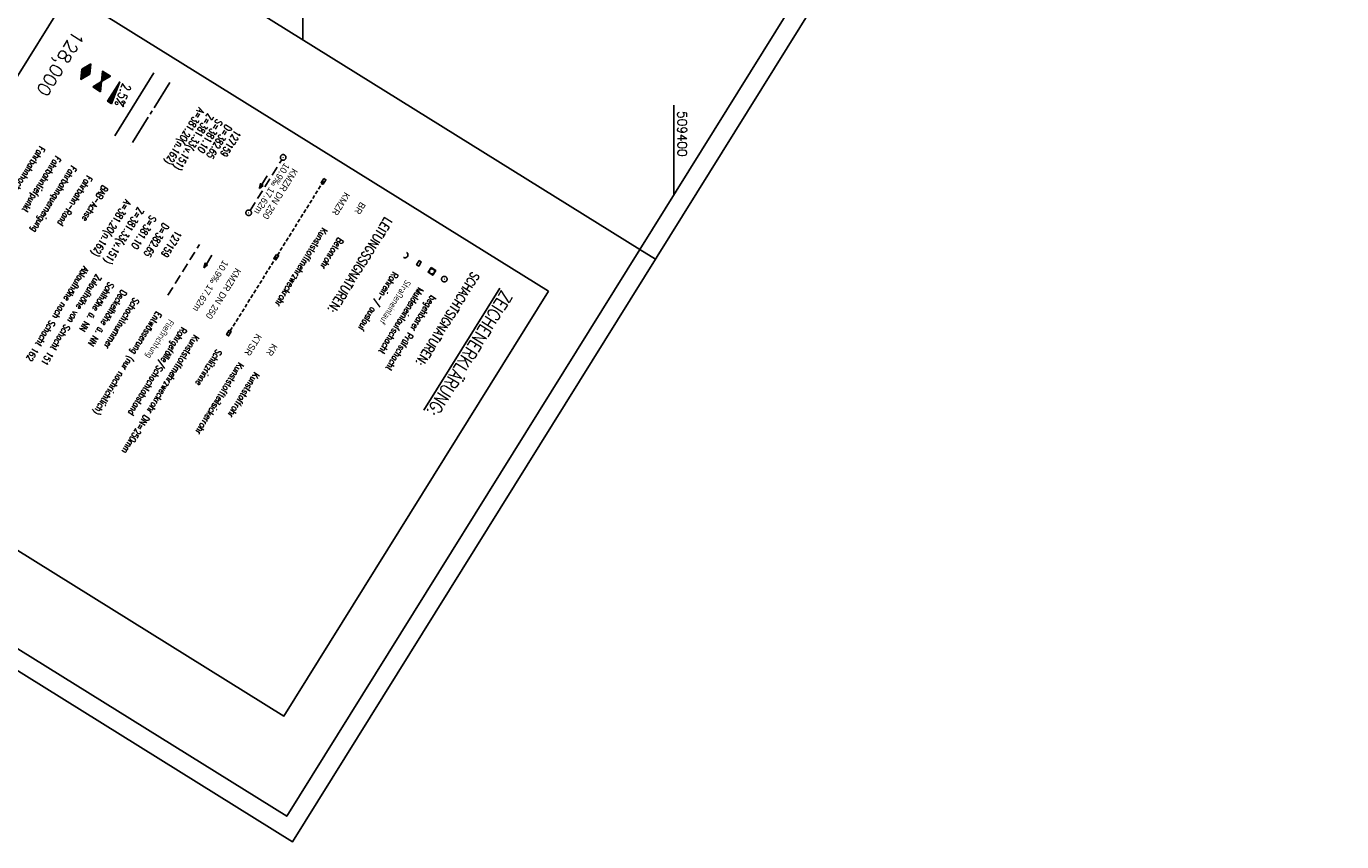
# Model space of a CAD drawing. Extents: x 509045 to 509897, y 493347 to 494467.
# Tile 2 of 9: x 509225 to 509580, y 493347 to 493566. Entities that reach past the tile are written whole.
import ezdxf
from ezdxf.enums import TextEntityAlignment as Align

# ---------------------------------------------------------------- set-up
doc = ezdxf.new("R2010")
doc.units = 0
doc.header["$LTSCALE"] = 10
doc.header["$MEASUREMENT"] = 0
for name, pattern in [('ACHSE', [5.5, 4, -0.5, 0.5, -0.5]), ('LT00', [0]), ('LT17', [0.15, 0.1, -0.05]), ('STRICHLINIE2', [0.375, 0.25, -0.125])]:
    doc.linetypes.add(name, pattern=pattern)
doc.layers.get('0').update_dxf_attribs({"linetype": 'LT00'})
for name, color, linetype in [('--HALTUNG', 7, 'STRICHLINIE2'), ('--HALTUNGSBESCHRIFT', 140, 'Continuous'), ('--SCHACHTBESCHRIFT', 5, 'Continuous'), ('--ZEICHENERKLÄR', 7, 'Continuous'), ('-BESCH-nachrichtlich', 81, 'STRICHLINIE2'), ('-Halt-Pfeil', 4, 'LT00'), ('025', 7, 'Continuous'), ('035', 250, 'Continuous'), ('A-TEXT-KILOMETER', 30, 'LT17'), ('AX-020', 250, 'ACHSE'), ('HTP_WEST', 11, 'LT00'), ('QUER_OST', 11, 'LT00'), ('RAHMEN', 250, 'Continuous'), ('SCHLITZRINNE-KATASTER', 182, 'LT17'), ('V_AFBR_BAB', 250, 'LT00'), ('V_KA_MULD', 182, 'LT00'), ('V_KA_PRUF', 182, 'LT00'), ('V_RASTER', 250, 'LT00'), ('V_SINKK', 182, 'LT00'), ('V_UK_DURCH', 182, 'LT00')]:
    doc.layers.add(name, color=color, linetype=linetype)
doc.styles.add('Haltungsbeschriftung', font='ARIAL.TTF', dxfattribs={"width": 0.75})
doc.styles.add('Kilometrierung', font='romans.shx')
doc.styles.add('ROMANS', font='romans.shx', dxfattribs={"width": 0.8})
doc.styles.add('schachtbeschriftung', font='romans.shx', dxfattribs={"height": 2})
doc.styles.get("Standard").update_dxf_attribs({"font": 'romans.shx', "width": 0.8})

# ---------------------------------------------------------------- blocks, each defined once
blk = doc.blocks.new('SYMB0071')
at = {"color": 0, "linetype": 'ByBlock'}
for p, q in [((-0.5, 0), (0, 0.25)), ((0, -0.25), (-0.5, 0)), ((-0.5, 0), (-0.5, 0)), ((-0.48, -0.01), (-0.48, 0.01)), ((-0.46, -0.02), (-0.46, 0.02)), ((-0.44, -0.03), (-0.44, 0.03)), ((-0.42, -0.04), (-0.42, 0.04)), ((-0.4, -0.05), (-0.4, 0.05)), ((-0.38, -0.06), (-0.38, 0.06)), ((-0.36, -0.07), (-0.36, 0.07)), ((-0.34, -0.08), (-0.34, 0.08)), ((-0.32, -0.09), (-0.32, 0.09)), ((-0.3, -0.1), (-0.3, 0.1)), ((-0.28, -0.11), (-0.28, 0.11)), ((-0.26, -0.12), (-0.26, 0.12)), ((-0.24, -0.13), (-0.24, 0.13)), ((-0.22, -0.14), (-0.22, 0.14)), ((-0.2, -0.15), (-0.2, 0.15)), ((-0.18, -0.16), (-0.18, 0.16)), ((-0.16, -0.17), (-0.16, 0.17)), ((-0.14, -0.18), (-0.14, 0.18)), ((-0.12, -0.19), (-0.12, 0.19)), ((-0.1, -0.2), (-0.1, 0.2)), ((-0.08, -0.21), (-0.08, 0.21)), ((-0.06, -0.22), (-0.06, 0.22)), ((-0.04, -0.23), (-0.04, 0.23)), ((-0.02, -0.24), (-0.02, 0.24)), ((0, 0.25), (0.5, 0)), ((0, -0.25), (0, 0.25)), ((0.5, 0), (0, -0.25)), ((0.02, -0.24), (0.02, 0.24)), ((0.04, -0.23), (0.04, 0.23)), ((0.06, -0.22), (0.06, 0.22)), ((0.08, -0.21), (0.08, 0.21)), ((0.1, -0.2), (0.1, 0.2)), ((0.12, -0.19), (0.12, 0.19)), ((0.14, -0.18), (0.14, 0.18)), ((0.16, -0.17), (0.16, 0.17)), ((0.18, -0.16), (0.18, 0.16)), ((0.2, -0.15), (0.2, 0.15)), ((0.22, -0.14), (0.22, 0.14)), ((0.24, -0.13), (0.24, 0.13)), ((0.26, -0.12), (0.26, 0.12)), ((0.28, -0.11), (0.28, 0.11)), ((0.3, -0.1), (0.3, 0.1)), ((0.32, -0.09), (0.32, 0.09)), ((0.34, -0.08), (0.34, 0.08)), ((0.36, -0.07), (0.36, 0.07)), ((0.38, -0.06), (0.38, 0.06)), ((0.4, -0.05), (0.4, 0.05)), ((0.42, -0.04), (0.42, 0.04)), ((0.44, -0.03), (0.44, 0.03)), ((0.46, -0.02), (0.46, 0.02)), ((0.48, -0.01), (0.48, 0.01))]:
    blk.add_line(p, q, dxfattribs=at)
blk = doc.blocks.new('SYMB0072')
at = {"color": 0, "linetype": 'ByBlock'}
for p, q in [((-0.5, -0.25), (-0.5, 0.25)), ((-0.5, 0.25), (0, 0)), ((-0.5, -0.25), (-0.5, 0.25)), ((0, 0), (-0.5, -0.25)), ((-0.48, -0.24), (-0.48, 0.24)), ((-0.46, -0.23), (-0.46, 0.23)), ((-0.44, -0.22), (-0.44, 0.22)), ((-0.42, -0.21), (-0.42, 0.21)), ((-0.4, -0.2), (-0.4, 0.2)), ((-0.38, -0.19), (-0.38, 0.19)), ((-0.36, -0.18), (-0.36, 0.18)), ((-0.34, -0.17), (-0.34, 0.17)), ((-0.32, -0.16), (-0.32, 0.16)), ((-0.3, -0.15), (-0.3, 0.15)), ((-0.28, -0.14), (-0.28, 0.14)), ((-0.26, -0.13), (-0.26, 0.13)), ((-0.24, -0.12), (-0.24, 0.12)), ((-0.22, -0.11), (-0.22, 0.11)), ((-0.2, -0.1), (-0.2, 0.1)), ((-0.18, -0.09), (-0.18, 0.09)), ((-0.16, -0.08), (-0.16, 0.08)), ((-0.14, -0.07), (-0.14, 0.07)), ((-0.12, -0.06), (-0.12, 0.06)), ((-0.1, -0.05), (-0.1, 0.05)), ((-0.08, -0.04), (-0.08, 0.04)), ((-0.06, -0.03), (-0.06, 0.03)), ((-0.04, -0.02), (-0.04, 0.02)), ((-0.02, -0.01), (-0.02, 0.01)), ((0.02, -0.01), (0.02, 0.01)), ((0.04, -0.02), (0.04, 0.02)), ((0.06, -0.03), (0.06, 0.03)), ((0.08, -0.04), (0.08, 0.04)), ((0.1, -0.05), (0.1, 0.05)), ((0.12, -0.06), (0.12, 0.06)), ((0.14, -0.07), (0.14, 0.07)), ((0.16, -0.08), (0.16, 0.08)), ((0.18, -0.09), (0.18, 0.09)), ((0.2, -0.1), (0.2, 0.1)), ((0.22, -0.11), (0.22, 0.11)), ((0.24, -0.12), (0.24, 0.12)), ((0.26, -0.13), (0.26, 0.13)), ((0.28, -0.14), (0.28, 0.14)), ((0.3, -0.15), (0.3, 0.15)), ((0.32, -0.16), (0.32, 0.16)), ((0.34, -0.17), (0.34, 0.17)), ((0.36, -0.18), (0.36, 0.18)), ((0.38, -0.19), (0.38, 0.19)), ((0.4, -0.2), (0.4, 0.2)), ((0.42, -0.21), (0.42, 0.21)), ((0.44, -0.22), (0.44, 0.22)), ((0.46, -0.23), (0.46, 0.23)), ((0.48, -0.24), (0.48, 0.24)), ((0.5, -0.25), (0.5, 0.25))]:
    blk.add_line(p, q, dxfattribs=at)
blk.add_lwpolyline([(0, 0), (0.5, 0.25), (0.5, -0.25), (0, 0)], dxfattribs=at)
blk = doc.blocks.new('SYMB1107')
at = {"color": 0, "linetype": 'ByBlock'}
for points in [[(-0.2, 0), (-0.196157, 0.039018), (-0.184776, 0.076537), (-0.166294, 0.111114), (-0.141421, 0.141421), (-0.111114, 0.166294), (-0.076537, 0.184776), (-0.039018, 0.196157), (0, 0.2)], [(0, 0.2), (0.039018, 0.196157), (0.076537, 0.184776), (0.111114, 0.166294), (0.141421, 0.141421), (0.166294, 0.111114), (0.184776, 0.076537), (0.196157, 0.039018), (0.2, 0)]]:
    blk.add_lwpolyline(points, dxfattribs=at)
blk = doc.blocks.new('SYMB0003')
at = {"color": 0, "linetype": 'ByBlock'}
for p, q in [((-0.015712, 0), (0.010166, 0.012015)), ((0, -0.021257), (-0.015712, 0)), ((0.010166, 0.012015), (0, -0.021257))]:
    blk.add_line(p, q, dxfattribs=at)
for points in [[(-0.031395, 0.499013), (-0.093691, 0.491144), (-0.154509, 0.475528), (-0.21289, 0.452414), (-0.267913, 0.422164), (-0.318712, 0.385257), (-0.364484, 0.342274), (-0.404509, 0.293893), (-0.438154, 0.240877), (-0.464888, 0.184062), (-0.484292, 0.124345), (-0.496058, 0.062667), (-0.5, 0)], [(-0.5, 0), (-0.496058, -0.062667), (-0.484292, -0.124345), (-0.464888, -0.184062), (-0.438154, -0.240877), (-0.404509, -0.293893), (-0.364485, -0.342274), (-0.318712, -0.385257), (-0.267914, -0.422164), (-0.21289, -0.452414), (-0.154509, -0.475529), (-0.093691, -0.491144), (-0.031395, -0.499014), (0.031395, -0.499014)], [(0.5, 0), (0.496057, 0.062667), (0.484292, 0.124345), (0.464888, 0.184062), (0.438153, 0.240877), (0.404509, 0.293893), (0.364484, 0.342274), (0.318712, 0.385257), (0.267913, 0.422164), (0.21289, 0.452414), (0.154509, 0.475528), (0.093691, 0.491144), (0.031395, 0.499013), (-0.031395, 0.499013)], [(0.031395, -0.499014), (0.093691, -0.491144), (0.154509, -0.475529), (0.21289, -0.452414), (0.267914, -0.422164), (0.318712, -0.385257), (0.364485, -0.342274), (0.404509, -0.293893), (0.438154, -0.240877), (0.464889, -0.184062), (0.484292, -0.124345), (0.496058, -0.062667), (0.5, 0)]]:
    blk.add_lwpolyline(points, dxfattribs=at)
blk = doc.blocks.new('SYMB1210')
at = {"color": 0, "linetype": 'ByBlock'}
blk.add_line((0.018815, -0.179014), (0.055623, -0.17119), dxfattribs=at)
for points in [[(-0.2, -0.2), (-0.2, 0.2), (0.2, 0.2), (0.2, -0.2), (-0.2, -0.2)], [(0.018815, 0.179014), (-0.018815, 0.179014), (-0.055623, 0.17119), (-0.09, 0.155885), (-0.120444, 0.133766), (-0.145623, 0.105801), (-0.164438, 0.073213), (-0.176067, 0.037424), (-0.18, 0)], [(-0.18, 0), (-0.176067, -0.037424), (-0.164438, -0.073213), (-0.145623, -0.105801), (-0.120444, -0.133766), (-0.09, -0.155885), (-0.055623, -0.17119), (-0.018815, -0.179014), (0.018815, -0.179014)], [(0.18, 0), (0.176067, 0.037424), (0.164438, 0.073213), (0.145623, 0.105801), (0.120444, 0.133766), (0.09, 0.155885), (0.055623, 0.17119), (0.018815, 0.179014)], [(0.055623, -0.17119), (0.09, -0.155885), (0.120444, -0.133766), (0.145623, -0.105801), (0.164438, -0.073213), (0.176067, -0.037424), (0.18, 0)]]:
    blk.add_lwpolyline(points, dxfattribs=at)
blk = doc.blocks.new('SYMB0652')
at = {"color": 0, "linetype": 'ByBlock'}
blk.add_lwpolyline([(-0.15, -0.075), (0.15, -0.075), (0.15, 0.075), (-0.15, 0.075), (-0.15, -0.075)], dxfattribs=at)
blk = doc.blocks.new('SYMB0070')
at = {"color": 0, "linetype": 'ByBlock'}
for p, q in [((-0.5, 0), (0.2, 0)), ((0.5, 0), (0.2, 0.1)), ((0.2, 0.1), (0.2, 0)), ((0.468, 0), (0.21, 0.086)), ((0.21, 0.086), (0.21, -0.086)), ((0.21, -0.086), (0.468, 0)), ((0.22, -0.072), (0.437, 0)), ((0.23, -0.058), (0.405, 0)), ((0.24, -0.045), (0.374, 0)), ((0.342, 0), (0.25, 0.031)), ((0.25, 0.031), (0.25, -0.031)), ((0.25, -0.031), (0.342, 0)), ((0.26, -0.017), (0.31, 0)), ((0.27, -0.003), (0.279, 0))]:
    blk.add_line(p, q, dxfattribs=at)
for points in [[(0.2, 0), (0.2, -0.1), (0.5, 0)], [(0.437, 0), (0.22, 0.072), (0.22, -0.072)], [(0.405, 0), (0.23, 0.058), (0.23, -0.058)], [(0.374, 0), (0.24, 0.045), (0.24, -0.045)], [(0.31, 0), (0.26, 0.017), (0.26, -0.017)], [(0.279, 0), (0.27, 0.003), (0.27, -0.003)]]:
    blk.add_lwpolyline(points, dxfattribs=at)

msp = doc.modelspace()

# ---------------------------------------------------------------- linework, layer by layer
at = {"layer": '--HALTUNG'}
msp.add_line((509285.78, 493516.84), (509294.28, 493530.51), dxfattribs=at)
at = {"layer": '-BESCH-nachrichtlich'}
msp.add_line((509263.61, 493493.95), (509272.12, 493507.62), dxfattribs=at)
at = {"layer": '025'}
msp.add_lwpolyline([(509366.23, 493495.09), (509294.88, 493380.48), (509165.67, 493460.92), (509237.02, 493575.52)], close=True, dxfattribs=at)
at = {"layer": 'AX-020', "ltscale": 0.2}
msp.add_line((509264.1, 493551.3), (509253.53, 493534.32), dxfattribs=at)
at = {"layer": 'QUER_OST'}
for p, q in [((509250.19, 493550.32), (509249.98, 493550.45)), ((509250.24, 493550.45), (509250.05, 493550.56)), ((509250.12, 493550.68), (509250.28, 493550.58)), ((509250.19, 493550.79), (509250.33, 493550.7)), ((509250.38, 493550.83), (509250.26, 493550.9)), ((509250.43, 493550.95), (509250.33, 493551.01)), ((509250.4, 493551.13), (509250.47, 493551.08)), ((509250.47, 493551.24), (509250.52, 493551.2)), ((509250.62, 493551.45), (509250.61, 493551.46)), ((509248.72, 493546.42), (509247.82, 493546.98)), ((509247.89, 493547.1), (509248.77, 493546.55)), ((509247.96, 493547.21), (509248.82, 493546.67)), ((509248.87, 493546.8), (509248.03, 493547.32)), ((509248.91, 493546.93), (509248.1, 493547.43)), ((509248.17, 493547.55), (509248.96, 493547.05)), ((509248.24, 493547.66), (509249.01, 493547.18)), ((509249.06, 493547.31), (509248.31, 493547.77)), ((509249.1, 493547.43), (509248.38, 493547.88)), ((509248.45, 493547.99), (509249.15, 493547.56)), ((509248.52, 493548.1), (509249.2, 493547.68)), ((509249.24, 493547.81), (509248.59, 493548.22)), ((509249.29, 493547.93), (509248.66, 493548.33)), ((509248.73, 493548.44), (509249.34, 493548.06)), ((509248.8, 493548.55), (509249.39, 493548.18)), ((509249.43, 493548.31), (509248.87, 493548.66)), ((509249.48, 493548.44), (509248.94, 493548.77)), ((509249.01, 493548.89), (509249.53, 493548.56)), ((509249.08, 493549), (509249.58, 493548.69)), ((509249.62, 493548.81), (509249.15, 493549.11)), ((509249.67, 493548.94), (509249.21, 493549.22)), ((509249.29, 493549.34), (509249.72, 493549.07)), ((509249.35, 493549.45), (509249.76, 493549.19)), ((509249.81, 493549.32), (509249.42, 493549.56)), ((509249.86, 493549.44), (509249.49, 493549.67)), ((509249.56, 493549.78), (509249.91, 493549.57)), ((509249.63, 493549.89), (509249.95, 493549.69)), ((509250, 493549.82), (509249.7, 493550.01)), ((509250.05, 493549.95), (509249.77, 493550.12)), ((509249.84, 493550.23), (509250.1, 493550.07)), ((509249.91, 493550.34), (509250.14, 493550.2)), ((509247.4, 493546.31), (509248.44, 493545.67)), ((509248.49, 493545.8), (509247.47, 493546.43)), ((509248.54, 493545.92), (509247.54, 493546.54)), ((509247.61, 493546.65), (509248.58, 493546.05)), ((509247.68, 493546.76), (509248.63, 493546.17)), ((509248.68, 493546.3), (509247.75, 493546.87))]:
    msp.add_line(p, q, dxfattribs=at)
msp.add_lwpolyline([(509248.42, 493545.63), (509247.38, 493546.28), (509250.63, 493551.5), (509248.42, 493545.63)], dxfattribs=at)
at = {"layer": 'RAHMEN'}
msp.add_line((509395.01, 493503.67), (509390.77, 493506.31), dxfattribs=at)
for points in [[(509644.95, 494467.12), (509045.11, 493503.58), (509297.24, 493346.62), (509897.09, 494310.16), (509644.95, 494467.12)], [(509635.99, 494443.26), (509147.12, 493657.99), (509390.77, 493506.31), (509879.63, 494291.58), (509635.99, 494443.26)]]:
    msp.add_lwpolyline(points, dxfattribs=at)
at = {"layer": 'RAHMEN', "flags": 128}
msp.add_lwpolyline([(509147.12, 493657.99), (509051.99, 493505.18), (509295.64, 493353.5), (509390.77, 493506.31)], dxfattribs=at)
at = {"layer": 'SCHLITZRINNE-KATASTER'}
msp.add_line((509305.54, 493524.71), (509280.06, 493483.77), dxfattribs=at)
at = {"layer": 'V_AFBR_BAB'}
msp.add_line((509259.86, 493553.94), (509249.29, 493536.97), dxfattribs=at)
at = {"layer": 'V_RASTER'}
for p, q in [((509300, 493562.82), (509300, 493579.46)), ((509400, 493545.26), (509400, 493521.14))]:
    msp.add_line(p, q, dxfattribs=at)

# ---------------------------------------------------------------- block references
at = {"layer": '-Halt-Pfeil', "xscale": 4.000000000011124, "yscale": 4.000000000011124, "zscale": 4, "rotation": 238.0959203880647}
for p in [(509289.33, 493524.49), (509274.4, 493503.06)]:
    msp.add_blockref('SYMB0070', p, dxfattribs=at)
at = {"layer": 'HTP_WEST', "yscale": 4.999999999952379, "zscale": 5}
for name, p, xscale, rotation in [('SYMB0071', (509241.49, 493554.24), 4.999999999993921, 238.1002319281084), ('SYMB0072', (509245.73, 493551.6), 4.999999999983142, 58.09592038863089)]:
    msp.add_blockref(name, p, dxfattribs=dict(at, xscale=xscale, rotation=rotation))
at = {"layer": 'V_KA_MULD', "xscale": 3.80000000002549, "yscale": 3.8000000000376, "zscale": 3.8, "rotation": 238.0959203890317}
msp.add_blockref('SYMB1210', (509334.77, 493500.4), dxfattribs=at)
at = {"layer": 'V_KA_PRUF', "xscale": 1.500000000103, "yscale": 1.500000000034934, "zscale": 1.5, "rotation": 238.0959203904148}
for p in [(509294.68, 493531.15), (509285.38, 493516.21), (509338.11, 493498.32)]:
    msp.add_blockref('SYMB0003', p, dxfattribs=at)
at = {"layer": 'V_SINKK', "xscale": 4.500000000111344, "yscale": 4.499999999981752, "zscale": 4.5, "rotation": 238.095920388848}
for p in [(509305.54, 493524.71), (509292.8, 493504.24), (509331.27, 493502.58), (509280.06, 493483.77)]:
    msp.add_blockref('SYMB0652', p, dxfattribs=at)
at = {"layer": 'V_UK_DURCH', "xscale": 4.000000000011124, "yscale": 4.000000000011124, "zscale": 4, "rotation": 238.0959203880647}
msp.add_blockref('SYMB1107', (509327.52, 493504.86), dxfattribs=at)

# ---------------------------------------------------------------- texts
at = {"layer": '--HALTUNGSBESCHRIFT', "style": 'Haltungsbeschriftung', "width": 0.95}
for s, p in [('10.9‰ 17.62m', (509290.89, 493523.16)), ('KMZR DN 250', (509293.08, 493521.79))]:
    msp.add_text(s, height=1.8, rotation=238.0959, dxfattribs=at).set_placement(p, align=Align.CENTER)
for s, p in [('KMZR', (509311.27, 493521.94)), ('BR', (509315.51, 493519.3)), ('10.9‰ 17.62m', (509278.51, 493503.57)), ('KMZR DN 250', (509281.91, 493501.46)), ('KTSR', (509287.49, 493483.76)), ('KR', (509291.74, 493481.11))]:
    msp.add_text(s, height=1.8, rotation=238.0959, dxfattribs=at).set_placement(p)
at = {"layer": '--SCHACHTBESCHRIFT', "style": 'schachtbeschriftung', "width": 0.75}
for s, p in [('A=381.20(n.162)', (509271.91, 493544.7)), ('Z=381.33(v.151)', (509274.35, 493543.18)), ('S=381.10', (509276.8, 493541.66)), ('D=382.65', (509279.24, 493540.14)), ('127159', (509281.69, 493538.62)), ('A=381.20(n.162)', (509252.16, 493519.97)), ('Z=381.33(v.151)', (509255.56, 493517.86)), ('S=381.10', (509258.95, 493515.75)), ('D=382.65', (509262.35, 493513.63)), ('127159', (509265.75, 493511.52))]:
    msp.add_text(s, height=2, rotation=238.096, dxfattribs=at).set_placement(p)
at = {"layer": '--ZEICHENERKLÄR', "linetype": 'Continuous', "style": 'ROMANS', "width": 0.8}
for s, p in [('Fahrbahnhochpunkt', (509229.09, 493534.33)), ('Fahrbahntiefpunkt', (509233.34, 493531.69)), ('Fahrbahnquerneigung', (509237.58, 493529.05)), ('Fahrbahn-Rand', (509241.83, 493526.41)), ('BAB-Achse', (509246.07, 493523.76)), ('Kunststoffmehrzweckrohr', (509305.25, 493512.29)), ('Betonrohr', (509309.5, 493509.64)), ('Ablaufhöhe nach Schacht 162', (509240.93, 493501.93)), ('Zulaufhöhe von Schacht 151', (509244.32, 493499.81)), ('Sohlhöhe ü. NN', (509247.72, 493497.7)), ('Rohrein-/ auslauf', (509324.32, 493500.42)), ('Straßeneinlauf', (509327.72, 493498.3)), ('Deckelhöhe ü. NN', (509251.11, 493495.58)), ('Muldeneinlaufschacht', (509331.11, 493496.19)), ('begehbarer Prüfschacht', (509334.51, 493494.08)), ('Schachtnummer', (509254.51, 493493.47)), ('Entwässerung (nur nachrichtlich)', (509260.49, 493489.75)), ('Fließrichtung', (509263.88, 493487.64)), ('Kunststoffmehrzweckrohr DN=250mm', (509270.67, 493483.41)), ('Rohrgefälle/Schachtabstand', (509267.28, 493485.52)), ('Schlitzrinne', (509276.79, 493479.6)), ('Kunststoffteilsickerrohr', (509282.64, 493475.96)), ('Kunststoffrohr', (509286.88, 493473.32))]:
    msp.add_text(s, height=1.8, rotation=238.0959, dxfattribs=at).set_placement(p)
at = {"layer": '025', "width": 0.8}
for s, p in [('LEITUNGSSIGNATUREN:', (509322.11, 493515.19)), ('SCHACHTSIGNATUREN:', (509345.63, 493500.55))]:
    msp.add_text(s, height=2.5, rotation=238.0959, dxfattribs=at).set_placement(p)
at = {"layer": '035', "linetype": 'Continuous', "width": 0.8}
msp.add_text('%%UZEICHENERKLÄRUNG:', height=3.5, rotation=238.0959, dxfattribs=at).set_placement((509353.66, 493495.55))
at = {"layer": 'A-TEXT-KILOMETER', "style": 'Kilometrierung'}
msp.add_text('128,000', height=3.5, rotation=238.0959, dxfattribs=at).set_placement((509229.48, 493548.19), align=Align.MIDDLE_RIGHT)
at = {"layer": 'QUER_OST', "style": 'ROMANS', "width": 0.8}
msp.add_text('2.5%', height=2.5, rotation=249.405, dxfattribs=at).set_placement((509251.43, 493551.34))
at = {"layer": 'V_RASTER', "width": 0.955}
msp.add_text(' 509400', height=2.5, rotation=270.0001, dxfattribs=at).set_placement((509401, 493545.26))

doc.saveas('drawing.dxf')
